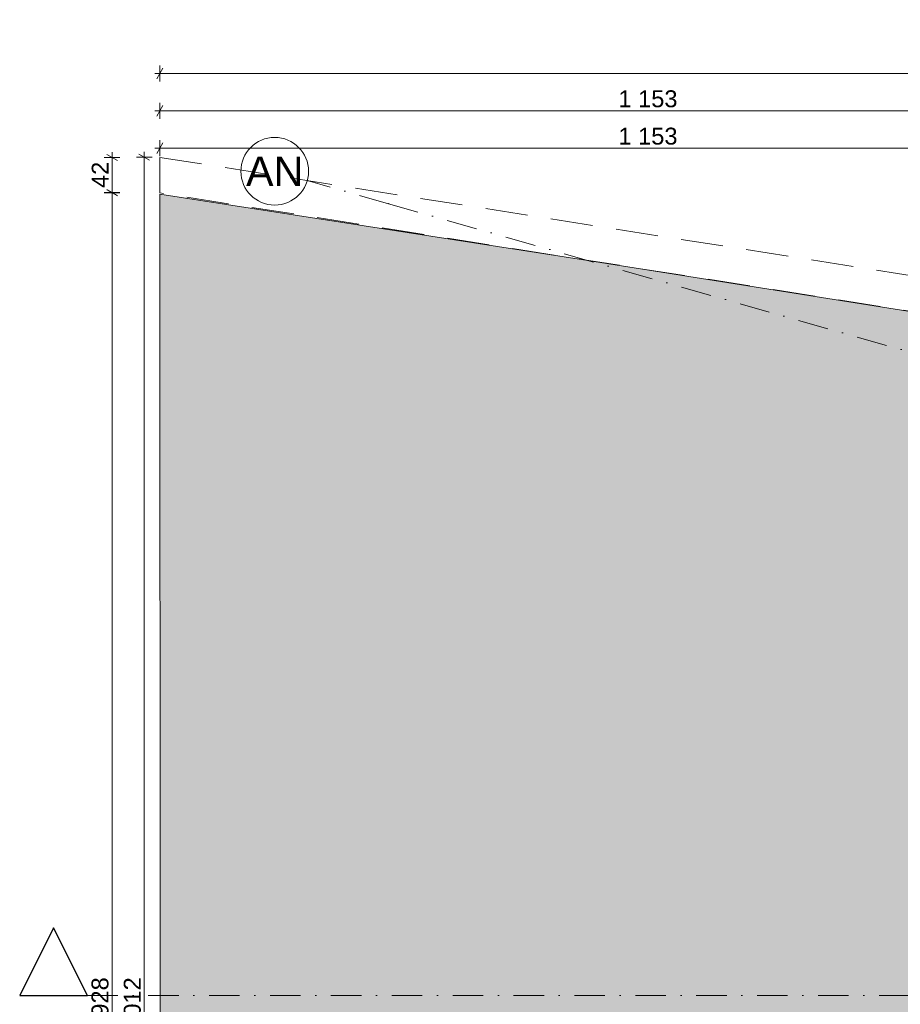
# Model space of a CAD drawing. Header units: millimetres. Extents: x 7523222 to 7678971, y 5352079 to 5786624.
# Tile 5 of 92: x 7523222 to 7533635, y 5769810 to 5781459. Entities that reach past the tile are written whole.
import ezdxf
from ezdxf.enums import TextEntityAlignment as Align

# ---------------------------------------------------------------- set-up
doc = ezdxf.new("R2010")
doc.units = ezdxf.units.MM
doc.header["$MEASUREMENT"] = 0
for name, pattern in [('Kropki i Kreski', [720, 360, -180, 0, -180]), ('Przerywana długa', [780, 500, -280]), ('Wipeout_Contour', [1000, 0, -1000])]:
    doc.linetypes.add(name, pattern=pattern)
for name, color, linetype in [('840-G Znaczniki PB', 7, 'Continuous'), ('Nowe_280-A Dachy Powłoki', 7, 'Continuous'), ('Nowe_299-A Wymiary opisy PB', 7, 'Continuous'), ('Nowe_410-K Osie', 7, 'Continuous')]:
    doc.layers.add(name, color=color, linetype=linetype)
for name, color, linetype, lineweight, true_color in [('840-G Znaczniki PB_Nr_pióra__25', 7, 'Continuous', 25, 0x40a5ff), ('840-G Znaczniki PB_Nr_pióra__85', 7, 'Continuous', 13, 0x80c2ff), ('Nowe_2025-09-12 Strefa Taras_Nr_pióra__78', 7, 'Continuous', 13, 0x00bb5e), ('Nowe_280-A Dachy Powłoki_Nr_pióra__61', 7, 'Continuous', 13, 0x6a6a6a), ('Nowe_299-A Wymiary opisy PB_Nr_pióra__45', 7, 'Continuous', 15, 0x40a5ff), ('Nowe_299-A Wymiary opisy PB_Nr_pióra__85', 7, 'Continuous', 13, 0x80c2ff), ('Nowe_410-K Osie_Nr_pióra__5', 7, 'Continuous', 13, 0x40a5ff)]:
    doc.layers.add(name, color=color, linetype=linetype, lineweight=lineweight, true_color=true_color)
for name, color, linetype, lineweight in [('Nowe_2025-09-12 Strefa Taras_Nr_pióra__19', 255, 'Continuous', 0), ('Nowe_2025-09-12 Strefa Taras_Nr_pióra__2', 8, 'Continuous', 13), ('Nowe_299-A Wymiary opisy PB_Nr_pióra__6', 5, 'Continuous', 13), ('Nowe_410-K Osie_Nr_pióra__1', 7, 'Continuous', 13), ('Nowe_410-K Osie_Nr_pióra__7', 7, 'Continuous', 13)]:
    doc.layers.add(name, color=color, linetype=linetype, lineweight=lineweight)
doc.styles.add('STYL_AUTOMATYCZNY_2', font='arial.ttf')
doc.styles.add('STYL_AUTOMATYCZNY_3', font='arial.ttf')
doc.dimstyles.new('STYL_AUTOMATYCZNY__1', dxfattribs={"dimtxt": 200, "dimasz": 95, "dimexe": 0.18, "dimexo": 0.0625, "dimgap": 0, "dimtad": 1, "dimdec": 1, "dimlfac": 0.1, "dimzin": 0, "dimdsep": 46, "dimtxsty": 'STYL_AUTOMATYCZNY_2', "dimblk": 'ARROWHEAD_2', "dimblk1": 'ARROWHEAD_2', "dimblk2": 'ARROWHEAD_2', "dimcen": 0.09, "dimclrd": 256, "dimclre": 256, "dimclrt": 5, "dimadec": 1, "dimazin": 0, "dimtfac": 1, "dimtdec": 4, "dimtmove": 0, "dimatfit": 3, "dimfxl": 0, "dimtolj": 1, "dimtzin": 0, "dimarcsym": 0})
doc.dimstyles.new('STYL_AUTOMATYCZNY__2', dxfattribs={"dimtxt": 200, "dimasz": 95, "dimexe": 0.18, "dimexo": 0.0625, "dimgap": 0, "dimtad": 1, "dimtih": 1, "dimtoh": 1, "dimdec": 1, "dimlfac": 0.1, "dimzin": 0, "dimdsep": 46, "dimtxsty": 'STYL_AUTOMATYCZNY_2', "dimblk": 'ARROWHEAD_2', "dimblk1": 'ARROWHEAD_2', "dimblk2": 'ARROWHEAD_2', "dimcen": 0.09, "dimclrd": 256, "dimclre": 256, "dimclrt": 5, "dimadec": 1, "dimazin": 0, "dimtfac": 1, "dimtdec": 4, "dimtmove": 0, "dimatfit": 3, "dimfxl": 0, "dimtolj": 1, "dimtzin": 0, "dimarcsym": 0})
pattern_1 = [(90, (6982742.06, 5361781.85), (-600, 0), [86.6025, -259.808]), (90, (6983042.06, 5361955.05), (-600, 0), [86.6025, -259.808]), (30, (6982742.06, 5361781.85), (-300, 519.61524), [86.6025, -259.808]), (30, (6982742.06, 5362128.26), (-300, 519.61524), [86.6025, -259.808]), (150, (6982742.06, 5361781.85), (300, 519.61524), [86.6025, -259.808]), (150, (6982742.06, 5362128.26), (300, 519.61524), [86.6025, -259.808])]

# ---------------------------------------------------------------- blocks, each defined once
blk = doc.blocks.new('Dach_4', base_point=(7524880, 5779830))
at = {"layer": 'Nowe_280-A Dachy Powłoki_Nr_pióra__61', "color": 251, "linetype": 'Przerywana długa', "lineweight": 13, "true_color": 0x6a6a6a, "flags": 128}
for points in [[(7524880, 5779830), (7545724, 5776549)], [(7524880, 5779410), (7524880, 5779830)], [(7545724, 5776122), (7524880, 5779410)]]:
    blk.add_lwpolyline(points, dxfattribs=at)
blk = doc.blocks.new('Standardowy znacznik osi[151]', base_point=(7526623, 5779556))
at = {"layer": 'Nowe_410-K Osie_Nr_pióra__5', "color": 161, "linetype": 'Kropki i Kreski', "lineweight": 13, "true_color": 0x40a5ff}
for q in [(7526623, 5779556), (7549133, 5773148)]:
    blk.add_line((7527585, 5779282), q, dxfattribs=at)
blk.add_point((7527585, 5779282), dxfattribs=at)
blk.add_point((7527585, 5779282), dxfattribs=at)
at = {"layer": 'Nowe_410-K Osie_Nr_pióra__7', "color": 7, "linetype": 'Continuous', "lineweight": 13}
blk.add_circle((7526238, 5779666), 400, dxfattribs=at)
at = {"layer": 'Nowe_410-K Osie_Nr_pióra__1', "color": 7, "lineweight": 13, "style": 'STYL_AUTOMATYCZNY_3'}
for tag, p in [('AC_MarkerText_1_0', (7526238, 5779841)), ('AC_MarkerText_1_1', (7550479, 5772940))]:
    blk.add_attdef(tag, text='', height=350, rotation=360, dxfattribs=at).set_placement(p, align=Align.TOP_CENTER)
blk = doc.blocks.new('*D278', base_point=(6982742, 5361782))
at = {"layer": 'Nowe_299-A Wymiary opisy PB_Nr_pióra__45', "color": 161, "linetype": 'Continuous', "lineweight": 15, "true_color": 0x40a5ff}
for p, q in [((7524916, 5758993), (7524844, 5758868)), ((7569194, 5758868), (7569266, 5758993))]:
    blk.add_line(p, q, dxfattribs=at)
at = {"layer": 'Nowe_299-A Wymiary opisy PB_Nr_pióra__85', "color": 151, "linetype": 'Continuous', "lineweight": 13, "true_color": 0x80c2ff}
for p, q in [((7524880, 5758837), (7524880, 5759024)), ((7569230, 5758837), (7569230, 5759024)), ((7524819, 5758930), (7524880, 5758930)), ((7524880, 5758930), (7569230, 5758930)), ((7569230, 5758930), (7569291, 5758930))]:
    blk.add_line(p, q, dxfattribs=at)
at = {"layer": 'Nowe_299-A Wymiary opisy PB_Nr_pióra__6', "color": 5, "lineweight": 13, "insert": (7546712, 5758970), "char_height": 200, "attachment_point": 7, "style": 'STYL_AUTOMATYCZNY_2'}
blk.add_mtext('\\A1;{\\pql;\\fArial|b0|i0|c238|p0;\\W1.000000;4\xa0435}', dxfattribs=at)
blk = doc.blocks.new('ARROWHEAD_2')
at = {"color": 0, "linetype": 'Continuous', "lineweight": 0}
for p, q in [((0, 0), (-1, 0)), ((-0.38, -0.66), (0.38, 0.66))]:
    blk.add_line(p, q, dxfattribs=at)
blk = doc.blocks.new('*D279', base_point=(6982742, 5361782))
at = {"layer": 'Nowe_299-A Wymiary opisy PB_Nr_pióra__45', "color": 161, "linetype": 'Continuous', "lineweight": 15, "true_color": 0x40a5ff}
for p, q in [((7524916, 5759363), (7524844, 5759238)), ((7536447, 5759363), (7536374, 5759238))]:
    blk.add_line(p, q, dxfattribs=at)
at = {"layer": 'Nowe_299-A Wymiary opisy PB_Nr_pióra__85', "color": 151, "linetype": 'Continuous', "lineweight": 13, "true_color": 0x80c2ff}
for p, q in [((7524880, 5759207), (7524880, 5759394)), ((7536410, 5759207), (7536410, 5759394)), ((7524819, 5759300), (7524880, 5759300)), ((7524880, 5759300), (7536410, 5759300))]:
    blk.add_line(p, q, dxfattribs=at)
at = {"layer": 'Nowe_299-A Wymiary opisy PB_Nr_pióra__6', "color": 5, "lineweight": 13, "insert": (7530302, 5759340), "char_height": 200, "attachment_point": 7, "style": 'STYL_AUTOMATYCZNY_2'}
blk.add_mtext('\\A1;{\\pql;\\fArial|b0|i0|c238|p0;\\W1.000000;1\xa0153}', dxfattribs=at)
blk = doc.blocks.new('*D283', base_point=(6982742, 5361782))
at = {"layer": 'Nowe_299-A Wymiary opisy PB_Nr_pióra__45', "color": 161, "linetype": 'Continuous', "lineweight": 15, "true_color": 0x40a5ff}
for p, q in [((7524916, 5759748), (7524844, 5759623)), ((7536447, 5759748), (7536374, 5759623))]:
    blk.add_line(p, q, dxfattribs=at)
at = {"layer": 'Nowe_299-A Wymiary opisy PB_Nr_pióra__85', "color": 151, "linetype": 'Continuous', "lineweight": 13, "true_color": 0x80c2ff}
for p, q in [((7524880, 5759592), (7524880, 5759779)), ((7536410, 5759592), (7536410, 5759779)), ((7524819, 5759686), (7524880, 5759686)), ((7524880, 5759686), (7536410, 5759686))]:
    blk.add_line(p, q, dxfattribs=at)
at = {"layer": 'Nowe_299-A Wymiary opisy PB_Nr_pióra__6', "color": 5, "lineweight": 13, "insert": (7530302, 5759726), "char_height": 200, "attachment_point": 7, "style": 'STYL_AUTOMATYCZNY_2'}
blk.add_mtext('\\A1;{\\pql;\\fArial|b0|i0|c238|p0;\\W1.000000;1\xa0153}', dxfattribs=at)
blk = doc.blocks.new('*D303', base_point=(6982742, 5361782))
at = {"layer": 'Nowe_299-A Wymiary opisy PB_Nr_pióra__45', "color": 161, "linetype": 'Continuous', "lineweight": 15, "true_color": 0x40a5ff}
for p, q in [((7524916, 5780885), (7524844, 5780760)), ((7569194, 5780760), (7569266, 5780885))]:
    blk.add_line(p, q, dxfattribs=at)
at = {"layer": 'Nowe_299-A Wymiary opisy PB_Nr_pióra__85', "color": 151, "linetype": 'Continuous', "lineweight": 13, "true_color": 0x80c2ff}
for p, q in [((7524880, 5780729), (7524880, 5780917)), ((7569230, 5780729), (7569230, 5780917)), ((7524819, 5780823), (7524880, 5780823)), ((7524880, 5780823), (7569230, 5780823)), ((7569230, 5780823), (7569291, 5780823))]:
    blk.add_line(p, q, dxfattribs=at)
at = {"layer": 'Nowe_299-A Wymiary opisy PB_Nr_pióra__6', "color": 5, "lineweight": 13, "insert": (7546712, 5780863), "char_height": 200, "attachment_point": 7, "style": 'STYL_AUTOMATYCZNY_2'}
blk.add_mtext('\\A1;{\\pql;\\fArial|b0|i0|c238|p0;\\W1.000000;4\xa0435}', dxfattribs=at)
blk = doc.blocks.new('*D304', base_point=(6982742, 5361782))
at = {"layer": 'Nowe_299-A Wymiary opisy PB_Nr_pióra__45', "color": 161, "linetype": 'Continuous', "lineweight": 15, "true_color": 0x40a5ff}
for p, q in [((7524916, 5780444), (7524844, 5780319)), ((7536447, 5780444), (7536374, 5780319))]:
    blk.add_line(p, q, dxfattribs=at)
at = {"layer": 'Nowe_299-A Wymiary opisy PB_Nr_pióra__85', "color": 151, "linetype": 'Continuous', "lineweight": 13, "true_color": 0x80c2ff}
for p, q in [((7524880, 5780287), (7524880, 5780475)), ((7536410, 5780287), (7536410, 5780475)), ((7524819, 5780381), (7524880, 5780381)), ((7524880, 5780381), (7536410, 5780381))]:
    blk.add_line(p, q, dxfattribs=at)
at = {"layer": 'Nowe_299-A Wymiary opisy PB_Nr_pióra__6', "color": 5, "lineweight": 13, "insert": (7530302, 5780421), "char_height": 200, "attachment_point": 7, "style": 'STYL_AUTOMATYCZNY_2'}
blk.add_mtext('\\A1;{\\pql;\\fArial|b0|i0|c238|p0;\\W1.000000;1\xa0153}', dxfattribs=at)
blk = doc.blocks.new('*D308', base_point=(6982742, 5361782))
at = {"layer": 'Nowe_299-A Wymiary opisy PB_Nr_pióra__45', "color": 161, "linetype": 'Continuous', "lineweight": 15, "true_color": 0x40a5ff}
for p, q in [((7524916, 5780002), (7524844, 5779877)), ((7536447, 5780002), (7536374, 5779877))]:
    blk.add_line(p, q, dxfattribs=at)
at = {"layer": 'Nowe_299-A Wymiary opisy PB_Nr_pióra__85', "color": 151, "linetype": 'Continuous', "lineweight": 13, "true_color": 0x80c2ff}
for p, q in [((7524819, 5779939), (7524880, 5779939)), ((7524880, 5779846), (7524880, 5780033)), ((7524880, 5779939), (7536410, 5779939)), ((7536410, 5779846), (7536410, 5780033))]:
    blk.add_line(p, q, dxfattribs=at)
at = {"layer": 'Nowe_299-A Wymiary opisy PB_Nr_pióra__6', "color": 5, "lineweight": 13, "insert": (7530302, 5779979), "char_height": 200, "attachment_point": 7, "style": 'STYL_AUTOMATYCZNY_2'}
blk.add_mtext('\\A1;{\\pql;\\fArial|b0|i0|c238|p0;\\W1.000000;1\xa0153}', dxfattribs=at)
blk = doc.blocks.new('*D343', base_point=(6982742, 5361782))
at = {"layer": 'Nowe_299-A Wymiary opisy PB_Nr_pióra__45', "color": 161, "linetype": 'Continuous', "lineweight": 15, "true_color": 0x40a5ff}
for p, q in [((7524758, 5779798), (7524633, 5779870)), ((7524633, 5759750), (7524758, 5759678))]:
    blk.add_line(p, q, dxfattribs=at)
at = {"layer": 'Nowe_299-A Wymiary opisy PB_Nr_pióra__85', "color": 151, "linetype": 'Continuous', "lineweight": 13, "true_color": 0x80c2ff}
for p, q in [((7524790, 5779834), (7524602, 5779834)), ((7524696, 5779834), (7524696, 5779895)), ((7524696, 5759714), (7524696, 5779834)), ((7524790, 5759714), (7524602, 5759714)), ((7524696, 5759653), (7524696, 5759714))]:
    blk.add_line(p, q, dxfattribs=at)
at = {"layer": 'Nowe_299-A Wymiary opisy PB_Nr_pióra__6', "color": 5, "lineweight": 13, "insert": (7524656, 5769431), "char_height": 200, "attachment_point": 7, "rotation": 90, "style": 'STYL_AUTOMATYCZNY_2'}
blk.add_mtext('\\A1;{\\pql;\\fArial|b0|i0|c238|p0;\\W1.000000;2\xa0012}', dxfattribs=at)
blk = doc.blocks.new('*D344', base_point=(6982742, 5361782))
at = {"layer": 'Nowe_299-A Wymiary opisy PB_Nr_pióra__45', "color": 161, "linetype": 'Continuous', "lineweight": 15, "true_color": 0x40a5ff}
for p, q in [((7524377, 5779794), (7524252, 5779866)), ((7524252, 5779446), (7524377, 5779374))]:
    blk.add_line(p, q, dxfattribs=at)
at = {"layer": 'Nowe_299-A Wymiary opisy PB_Nr_pióra__85', "color": 151, "linetype": 'Continuous', "lineweight": 13, "true_color": 0x80c2ff}
for p, q in [((7524408, 5779830), (7524220, 5779830)), ((7524314, 5779830), (7524314, 5779892)), ((7524314, 5779410), (7524314, 5779830)), ((7524408, 5779410), (7524220, 5779410)), ((7524314, 5779349), (7524314, 5779410))]:
    blk.add_line(p, q, dxfattribs=at)
at = {"layer": 'Nowe_299-A Wymiary opisy PB_Nr_pióra__6', "color": 5, "lineweight": 13, "insert": (7524274, 5779468), "char_height": 200, "attachment_point": 7, "rotation": 90, "style": 'STYL_AUTOMATYCZNY_2'}
blk.add_mtext('\\A1;{\\pql;\\fArial|b0|i0|c238|p0;\\W1.000000;42}', dxfattribs=at)
blk = doc.blocks.new('*D346', base_point=(6982742, 5361782))
at = {"layer": 'Nowe_299-A Wymiary opisy PB_Nr_pióra__45', "color": 161, "linetype": 'Continuous', "lineweight": 15, "true_color": 0x40a5ff}
for p, q in [((7524377, 5779378), (7524252, 5779451)), ((7524252, 5760171), (7524377, 5760099))]:
    blk.add_line(p, q, dxfattribs=at)
at = {"layer": 'Nowe_299-A Wymiary opisy PB_Nr_pióra__85', "color": 151, "linetype": 'Continuous', "lineweight": 13, "true_color": 0x80c2ff}
for p, q in [((7524314, 5779415), (7524314, 5779476)), ((7524408, 5779415), (7524220, 5779415)), ((7524314, 5760135), (7524314, 5779415)), ((7524408, 5760135), (7524220, 5760135))]:
    blk.add_line(p, q, dxfattribs=at)
at = {"layer": 'Nowe_299-A Wymiary opisy PB_Nr_pióra__6', "color": 5, "lineweight": 13, "insert": (7524274, 5769431), "char_height": 200, "attachment_point": 7, "rotation": 90, "style": 'STYL_AUTOMATYCZNY_2'}
blk.add_mtext('\\A1;{\\pql;\\fArial|b0|i0|c238|p0;\\W1.000000;1\xa0928}', dxfattribs=at)
blk = doc.blocks.new('Płaszczyzna odcinająca_1', base_point=(7523622, 5769914))
at = {"layer": '840-G Znaczniki PB_Nr_pióra__85', "color": 151, "linetype": 'Kropki i Kreski', "lineweight": 13, "true_color": 0x80c2ff}
blk.add_line((7524022, 5769914), (7569416, 5769914), dxfattribs=at)
at = {"color": 254, "linetype": 'Wipeout_Contour', "lineweight": 0, "ltscale": 28444664.41124624}
blk.add_wipeout([(7523222, 5769914), (7524022, 5769914), (7523622, 5770714)], dxfattribs=at).dxf.layer = '840-G Znaczniki PB'
at = {"layer": '840-G Znaczniki PB_Nr_pióra__25', "color": 161, "linetype": 'Continuous', "lineweight": 25, "true_color": 0x40a5ff, "flags": 128}
blk.add_lwpolyline([(7523222, 5769914), (7524022, 5769914), (7523622, 5770714)], close=True, dxfattribs=at)

msp = doc.modelspace()

# ---------------------------------------------------------------- hatches: boundary and pattern name
at = {"layer": 'Nowe_2025-09-12 Strefa Taras_Nr_pióra__19', "linetype": 'Continuous', "lineweight": 0}
h = msp.add_hatch(dxfattribs=at)
h.set_pattern_fill('trawa', color=255, style=0, pattern_type=2)
h.set_pattern_definition(pattern_1)
h.paths.add_polyline_path([(7529940.4, 5778611.71), (7524880.17, 5779396.83), (7524885.96, 5760149.69), (7529940.4, 5760969.94), (7536418.85, 5762018.73), (7536410.42, 5776796.98), (7536414.16, 5777586.62)])
at = {"layer": 'Nowe_2025-09-12 Strefa Taras_Nr_pióra__78', "linetype": 'Continuous', "lineweight": 13, "true_color": 0x00bb5e}
h = msp.add_hatch(dxfattribs=at)
h.set_pattern_fill('trawa', color=112, style=0, pattern_type=2)
h.set_pattern_definition(pattern_1)
h.paths.add_polyline_path([(7529940.4, 5778611.71), (7524880.17, 5779396.83), (7524885.96, 5760149.69), (7529940.4, 5760969.94), (7536418.85, 5762018.73), (7536410.42, 5776796.98), (7536414.16, 5777586.62)])

# ---------------------------------------------------------------- linework, layer by layer
at = {"layer": 'Nowe_2025-09-12 Strefa Taras_Nr_pióra__2', "color": 8, "linetype": 'Continuous', "lineweight": 13, "flags": 128}
msp.add_lwpolyline([(7529940.4, 5778611.71), (7524880.17, 5779396.83), (7524885.96, 5760149.69), (7529940.4, 5760969.94), (7536418.85, 5762018.73), (7536410.42, 5776796.98), (7536414.16, 5777586.62)], close=True, dxfattribs=at)
msp.add_lwpolyline([(7529940.4, 5778611.71), (7524880.17, 5779396.83), (7524885.96, 5760149.69), (7529940.4, 5760969.94), (7536418.85, 5762018.73), (7536410.42, 5776796.98), (7536414.16, 5777586.62)], close=True, dxfattribs=at)

# ---------------------------------------------------------------- block references
at = {"layer": 'Nowe_280-A Dachy Powłoki', "color": 251, "linetype": 'Continuous', "lineweight": 13, "true_color": 0x6a6a6a}
msp.add_blockref('Dach_4', (7524880.17, 5779830.4), dxfattribs=at)
at = {"layer": 'Nowe_410-K Osie', "color": 8, "linetype": 'Continuous', "lineweight": 13}
ref = msp.add_blockref('Standardowy znacznik osi[151]', (7526622.81, 5779556.17), dxfattribs=at)
ref.add_attrib('AC_MarkerText_1', 'AN', dxfattribs={"layer": 'Nowe_410-K Osie_Nr_pióra__1', "color": 7, "lineweight": 13, "height": 350, "rotation": 360, "style": 'STYL_AUTOMATYCZNY_3'}).set_placement((7526238.1, 5779840.69), align=Align.TOP_CENTER)

# ---------------------------------------------------------------- dimensions: what is measured, and where the dimension line sits
at = {"layer": 'Nowe_299-A Wymiary opisy PB', "color": 151, "linetype": 'Continuous', "lineweight": 13, "true_color": 0x80c2ff}
for base, p1, p2, picture, middle in [((7569230.3, 5780822.85), (7524880.17, 5779396.83), (7569230.3, 5760225.61), '*D303', (7547055.13, 5780962.85)), ((7536410.42, 5780381.12), (7524880.2, 5779291.63), (7536410.42, 5762029.52), '*D304', (7530645.2, 5780521.12)), ((7536410.42, 5779939.4), (7524880.17, 5779396.83), (7536410.42, 5762029.52), '*D308', (7530645.19, 5780079.4)), ((7569230.3, 5758930.48), (7524880.17, 5779396.83), (7569230.3, 5760225.61), '*D278', (7547055.13, 5759070.48)), ((7536410.42, 5759300.31), (7524880.17, 5779396.83), (7536410.42, 5762029.52), '*D279', (7530645.19, 5759440.31)), ((7536410.42, 5759685.73), (7524880.17, 5779396.83), (7536410.42, 5762029.52), '*D283', (7530645.19, 5759825.73))]:
    dim = msp.add_linear_dim(base=base, p1=p1, p2=p2, dimstyle='STYL_AUTOMATYCZNY__2', dxfattribs=at)
    dim.commit()
    dim.dimension.update_dxf_attribs({"geometry": picture, "text_midpoint": middle, "dimtype": 160})
for base, p1, p2, picture, middle in [((7524314.23, 5779830.4), (7524880.17, 5779410.03), (7524880.17, 5779830.4), '*D344', (7524174.23, 5779619.87)), ((7524695.88, 5779834.16), (7524880.41, 5759714.41), (7524880.17, 5779834.16), '*D343', (7524555.88, 5769774.17)), ((7524314.23, 5779414.57), (7524880.18, 5760134.75), (7524880.17, 5779414.57), '*D346', (7524174.23, 5769774.55))]:
    dim = msp.add_linear_dim(base=base, p1=p1, p2=p2, angle=90, dimstyle='STYL_AUTOMATYCZNY__1', dxfattribs=at)
    dim.commit()
    dim.dimension.update_dxf_attribs({"geometry": picture, "text_midpoint": middle, "dimtype": 160, "text_rotation": 90})

# ---------------------------------------------------------------- next in the draw order: block references
at = {"layer": '840-G Znaczniki PB', "color": 151, "lineweight": 13, "true_color": 0x80c2ff}
msp.add_blockref('Płaszczyzna odcinająca_1', (7523622.38, 5769914.41), dxfattribs=at)

doc.saveas('drawing.dxf')
